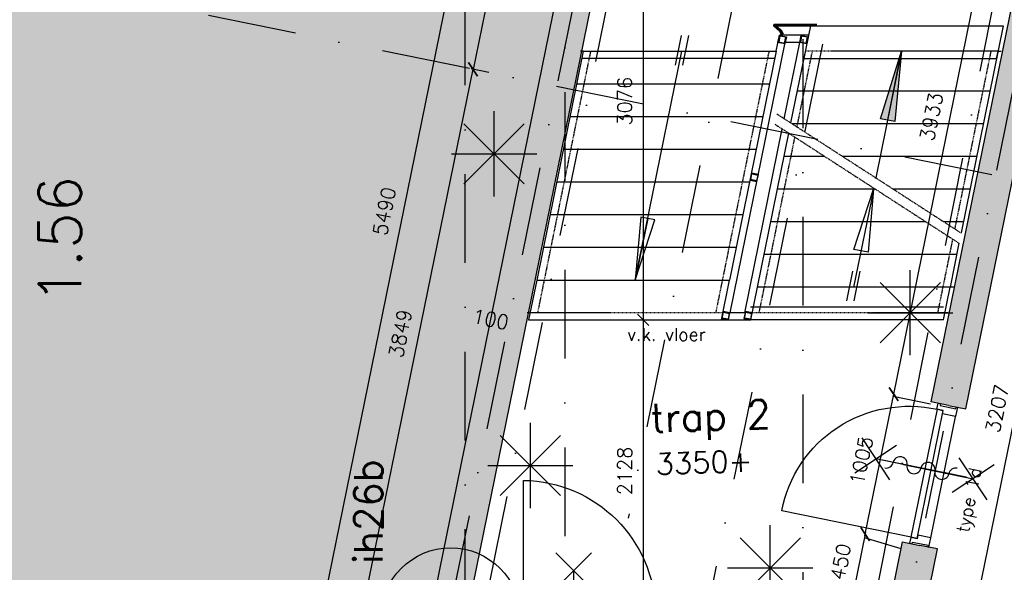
# Model space of a CAD drawing. Extents: x -171140 to 151546, y -8083 to 162438.
# Tile 87 of 96: x 33192 to 40120, y 89123 to 93012. Entities that reach past the tile are written whole.
import ezdxf
from ezdxf.enums import TextEntityAlignment as Align

# ---------------------------------------------------------------- set-up
doc = ezdxf.new("R2010")
doc.units = 0
doc.header["$LTSCALE"] = 50
doc.header["$MEASUREMENT"] = 0
doc.header["$PDMODE"] = 3
doc.header["$PDSIZE"] = 0.001
for name, pattern in [('DASHDOT', [25, 12.5, -6.25, 0, -6.25]), ('HIDDEN2', [0.1875, 0.125, -0.0625]), ('STRAM_0WT$0$DASHDOT', [25, 12.5, -6.25, 0, -6.25])]:
    doc.linetypes.add(name, pattern=pattern)
doc.layers.get('0').update_dxf_attribs({"linetype": 'CONTINUOUS'})
doc.layers.get('DEFPOINTS').update_dxf_attribs({"linetype": 'CONTINUOUS'})
for name, color, linetype in [('00', 7, 'CONTINUOUS'), ('_BRANDCOMPART', 6, 'DASHDOT'), ('_DETAILNUMMERS', 4, 'CONTINUOUS'), ('_DETAILNUMMERSTEKST', 4, 'CONTINUOUS'), ('A--A21--_F12--', 7, 'CONTINUOUS'), ('A--A21--_F123-', 9, 'CONTINUOUS'), ('A--A28--_F-2--', 7, 'CONTINUOUS'), ('A--L$1A-_RASTER_NR_05', 53, 'CONTINUOUS'), ('A--L13A2_VLOEREN', 2, 'CONTINUOUS'), ('A--L21--', 3, 'CONTINUOUS'), ('A--L21--_F12--', 7, 'CONTINUOUS'), ('A--L24A3_TRAPPEN', 3, 'CONTINUOUS'), ('A--L24AC1_TRAPPEN', 1, 'HIDDEN2'), ('A--L24D1_TRAPPEN', 1, 'CONTINUOUS'), ('A--L28--', 7, 'CONTINUOUS'), ('A--L28--_F-2--', 7, 'CONTINUOUS'), ('A--L32--_F123-', 1, 'CONTINUOUS'), ('A--L32--_F123-DRAAIR', 7, 'CONTINUOUS'), ('A--L65--', 7, 'CONTINUOUS'), ('A--L65--_F-23-', 7, 'CONTINUOUS'), ('A--L65--_F123-', 7, 'CONTINUOUS'), ('A--L90--', 7, 'CONTINUOUS'), ('A--M$1A-_F123-', 1, 'CONTINUOUS'), ('A--T$1A-25_TEKST', 2, 'CONTINUOUS'), ('A--T$1A-_F123-_R', 4, 'CONTINUOUS'), ('A--T01A-18_TEKST', 1, 'CONTINUOUS'), ('HELLINGBANEN_TRAPPEN', 1, 'CONTINUOUS'), ('STRAM_0WT$0$A--L$7A-_STRAM', 1, 'STRAM_0WT$0$DASHDOT'), ('STRAM_0WT$0$A--L$7AC3-_STR', 3, 'STRAM_0WT$0$DASHDOT'), ('TEKSTKOZIJNMERK', 2, 'CONTINUOUS'), ('X--LR---_CP', 7, 'CONTINUOUS')]:
    doc.layers.add(name, color=color, linetype=linetype)
doc.styles.add('ALFA-0_25', font='ROMANS')
doc.styles.add('B-01', font='SIMPLEX.SHX', dxfattribs={"width": 0.8, "height": 4.5})
doc.styles.add('HIEMSTRA', font='romans.shx')
doc.dimstyles.new('BEILEN', dxfattribs={"dimscale": 40, "dimtxt": 2.5, "dimasz": 2, "dimexe": 0.3, "dimexo": 0.3, "dimgap": 2, "dimtad": 1, "dimdec": 0, "dimzin": 0, "dimtxsty": 'HIEMSTRA', "dimblk1": 'OBLIQUE', "dimblk2": 'OBLIQUE', "dimsah": 1, "dimcen": -0.09, "dimdle": 0.3, "dimse1": 1, "dimclrd": 2, "dimclre": 2, "dimclrt": 3, "dimazin": 3, "dimtfac": 1, "dimtdec": 4, "dimtofl": 0, "dimtmove": 0, "dimatfit": 3, "dimtvp": 625, "dimtolj": 1, "dimtzin": 0})
doc.dimstyles.get("Standard").update_dxf_attribs({"dimscale": 40, "dimtxt": 2.5, "dimasz": 2, "dimexe": 0.3, "dimexo": 0.3, "dimgap": 2, "dimtad": 0, "dimdec": 0, "dimzin": 0, "dimtxsty": 'HIEMSTRA', "dimblk1": 'OBLIQUE', "dimblk2": 'OBLIQUE', "dimsah": 1, "dimcen": -0.09, "dimdle": 0.3, "dimse1": 1, "dimclrd": 2, "dimclre": 2, "dimclrt": 3, "dimazin": 3, "dimtfac": 1, "dimtdec": 4, "dimtix": 1, "dimtmove": 0, "dimatfit": 3, "dimtvp": 625, "dimtolj": 1, "dimtzin": 0})

# ---------------------------------------------------------------- blocks, each defined once
blk = doc.blocks.new('S060204-')
at = {"layer": 'A--L65--_F-23-', "color": 255}
blk.add_circle((0, 0), 0.0123, dxfattribs=at)
at = {"layer": 'A--L65--_F123-', "color": 1, "linetype": 'CONTINUOUS'}
for points in [[(-1.25, 6.25), (1.25, 3.75)], [(1.25, 6.25), (-1.25, 3.75)], [(0, 0), (0, 5)]]:
    blk.add_lwpolyline(points, dxfattribs=at)
blk = doc.blocks.new('S060205A')
at = {"layer": 'A--L65--_F-23-', "color": 255}
blk.add_circle((0, -0.0123), 0.0123, dxfattribs=at)
at = {"layer": 'A--L65--_F123-', "color": 1, "linetype": 'CONTINUOUS'}
blk.add_lwpolyline([(0, -0.0123), (0, 6.2377)], dxfattribs=at)
for points in [[(-0.5, 5.7377, 0.41), (0, 5.2377)], [(0, 4.2377, 1), (0, 5.2377)], [(0, 4.2377, 1), (0, 3.2377)], [(0, 2.2377, 1), (0, 3.2377)], [(0, 2.2377, 1), (0, 1.2377)], [(0.5, 0.7377, 0.41), (0, 1.2377)]]:
    blk.add_lwpolyline(points, format="xyb", dxfattribs=at)
at = {"layer": 'A--L65--', "xscale": -1}
blk.add_blockref('S060204-', (0, 1.4877), dxfattribs=at)
blk.add_blockref('S060204-', (0, 1.4877), dxfattribs=at)
at = {"layer": 'A--L65--', "rotation": 180}
blk.add_blockref('S060204-', (0, 4.4877), dxfattribs=at)
blk.add_blockref('S060204-', (0, 4.4877), dxfattribs=at)
blk = doc.blocks.new('*U1107')
at = {"layer": 'A--A21--_F123-', "linetype": 'CONTINUOUS'}
blk.add_hatch(color=256, dxfattribs=at).paths.add_polyline_path([(0, 0), (-153, -125), (968.3, 5379.8), (1095.9, 5379.8), (1223.4, 5379.8), (153, 125)])
at = {"layer": 'A--A21--_F12--', "color": 8}
for points in [[(0, 0), (-153, -125), (1095.9, 5379.8), (968.3, 5379.8)], [(1095.9, 5379.8), (1223.4, 5379.8), (0, 0), (153, 125)]]:
    blk.add_solid(points, dxfattribs=at)
at = {"layer": 'A--L21--_F12--', "color": 3, "linetype": 'CONTINUOUS'}
for points in [[(-153, -125), (-153, -125), (968.3, 5379.8), (1095.9, 5379.8)], [(153, 125), (153, 125), (1223.4, 5379.8), (1095.9, 5379.8)]]:
    blk.add_lwpolyline(points, dxfattribs=at)
blk = doc.blocks.new('*U1106')
at = {"layer": 'A--A21--_F123-', "linetype": 'CONTINUOUS'}
blk.add_hatch(color=256, dxfattribs=at).paths.add_polyline_path([(0, 0), (-122.5, 25), (667.7, 3904.1), (795.3, 3904.1), (922.8, 3904.1), (122.5, -25)])
at = {"layer": 'A--A21--_F12--', "color": 8}
for points in [[(0, 0), (-122.5, 25), (795.3, 3904.1), (667.7, 3904.1)], [(795.3, 3904.1), (922.8, 3904.1), (0, 0), (122.5, -25)]]:
    blk.add_solid(points, dxfattribs=at)
at = {"layer": 'A--L21--_F12--', "color": 3, "linetype": 'CONTINUOUS'}
for points in [[(0, 0), (-122.5, 25), (667.7, 3904.1), (795.3, 3904.1)], [(0, 0), (122.5, -25), (922.8, 3904.1), (795.3, 3904.1)]]:
    blk.add_lwpolyline(points, dxfattribs=at)
blk = doc.blocks.new('*U1104')
at = {"layer": 'A--A21--_F123-', "linetype": 'CONTINUOUS'}
blk.add_hatch(color=256, dxfattribs=at).paths.add_polyline_path([(0, 0), (-102.1, 125), (-12.3, 565.9), (110.2, 540.9), (232.7, 516), (153, 125)])
at = {"layer": 'A--A21--_F12--', "color": 8}
for points in [[(0, 0), (-102.1, 125), (110.2, 540.9), (-12.3, 565.9)], [(110.2, 540.9), (232.7, 516), (0, 0), (153, 125)]]:
    blk.add_solid(points, dxfattribs=at)
at = {"layer": 'A--L21--_F12--', "color": 3, "linetype": 'CONTINUOUS'}
for points in [[(-102.1, 125), (-102.1, 125), (-12.3, 565.9), (110.2, 540.9)], [(153, 125), (153, 125), (232.7, 516), (110.2, 540.9)]]:
    blk.add_lwpolyline(points, dxfattribs=at)
blk = doc.blocks.new('STRAM_0WT')
at = {"layer": 'STRAM_0WT$0$A--L$7A-_STRAM'}
for p, q in [((-35891.838, 68312.934), (-38143.948, 57257.004)), ((-37267.128, 67072.391), (-42080.555, 43442.586)), ((-35527.847, 66718.097), (-57057.909, -38976.081)), ((-34180.516, 66443.644), (-38993.943, 42813.838)), ((-39289.938, 9050), (-39289.938, 63702.184)), ((-36914.938, 63128.251), (-36914.938, 23800)), ((-33134.93, 59173.573), (-51474.264, 62909.322))]:
    blk.add_line(p, q, dxfattribs=at)
at = {"layer": 'STRAM_0WT$0$A--L$7AC3-_STR'}
blk.add_line((-38589.938, 89008.057), (-38589.938, -5393.534), dxfattribs=at)
blk = doc.blocks.new('_OBLIQUE')
at = {"color": 0, "linetype": 'BYBLOCK'}
blk.add_line((-0.5, -0.5), (0.5, 0.5), dxfattribs=at)
blk = doc.blocks.new('*D217')
at = {"color": 2, "linetype": 'BYBLOCK'}
blk.add_line((36435.5, 94339.5), (35334.8, 88936.1), dxfattribs=at)
at = {"layer": 'DEFPOINTS', "color": 0, "linetype": 'BYBLOCK'}
for p in [(36433.1, 94327.7), (35337.2, 88947.9), (35337.2, 88947.9)]:
    blk.add_point(p, dxfattribs=at)
at = {"color": 2, "linetype": 'BYBLOCK', "xscale": 80, "yscale": 80, "zscale": 80}
for p, rotation in [((36433.1, 94327.7), 78.48629033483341), ((35337.2, 88947.9), 258.4862903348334)]:
    blk.add_blockref('_OBLIQUE', p, dxfattribs=dict(at, rotation=rotation))
at = {"color": 3, "linetype": 'BYBLOCK', "insert": (35757.8, 91663.7), "char_height": 100, "attachment_point": 5, "rotation": 78.48629, "style": 'HIEMSTRA'}
blk.add_mtext('\\A1;5490', dxfattribs=at)
blk = doc.blocks.new('*D222')
at = {"color": 2, "linetype": 'BYBLOCK'}
for p, q in [((36711.7, 94283.2), (36379.3, 92651.3)), ((36492.4, 92640.5), (36369.9, 92665.5))]:
    blk.add_line(p, q, dxfattribs=at)
at = {"layer": 'DEFPOINTS', "color": 0, "linetype": 'BYBLOCK'}
for p in [(36831.8, 94246.5), (36381.7, 92663.1), (36504.1, 92638.1)]:
    blk.add_point(p, dxfattribs=at)
at = {"color": 2, "linetype": 'BYBLOCK', "xscale": 80, "yscale": 80, "zscale": 80}
for p, rotation in [((36709.3, 94271.5), 78.486290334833), ((36381.7, 92663.1), 258.486290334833)]:
    blk.add_blockref('_OBLIQUE', p, dxfattribs=dict(at, rotation=rotation))
at = {"color": 3, "linetype": 'BYBLOCK', "insert": (36418.1, 93493.2), "char_height": 100, "attachment_point": 5, "rotation": 78.48629, "style": 'HIEMSTRA'}
blk.add_mtext('\\A1;1641', dxfattribs=at)
blk = doc.blocks.new('*D223')
at = {"color": 2, "linetype": 'BYBLOCK'}
for p, q in [((35611, 88879.9), (36384.1, 92674.9)), ((36492.4, 92640.6), (36369.9, 92665.5))]:
    blk.add_line(p, q, dxfattribs=at)
at = {"layer": 'DEFPOINTS', "color": 0, "linetype": 'BYBLOCK'}
for p in [(36381.7, 92663.1), (36504.2, 92638.2), (35735.9, 88866.7)]:
    blk.add_point(p, dxfattribs=at)
at = {"color": 2, "linetype": 'BYBLOCK', "xscale": 80, "yscale": 80, "zscale": 80}
for p, rotation in [((36381.7, 92663.1), 78.48629033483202), ((35613.4, 88891.6), 258.486290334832)]:
    blk.add_blockref('_OBLIQUE', p, dxfattribs=dict(at, rotation=rotation))
at = {"color": 3, "linetype": 'BYBLOCK', "insert": (35870.2, 90803.3), "char_height": 100, "attachment_point": 5, "rotation": 78.48629, "style": 'HIEMSTRA'}
blk.add_mtext('\\A1;3849', dxfattribs=at)
blk = doc.blocks.new('*D225')
at = {"color": 2, "linetype": 'BYBLOCK'}
for p, q in [((41123.9, 93594.9), (41324.3, 93550.6)), ((40214.1, 88593.5), (41315.2, 93564.9))]:
    blk.add_line(p, q, dxfattribs=at)
at = {"layer": 'DEFPOINTS', "color": 0, "linetype": 'BYBLOCK'}
for p in [(41112.2, 93597.5), (41312.6, 93553.2), (40016.3, 88649.6)]:
    blk.add_point(p, dxfattribs=at)
at = {"color": 2, "linetype": 'BYBLOCK', "xscale": 80, "yscale": 80, "zscale": 80}
for p, rotation in [((41312.6, 93553.2), 77.51168052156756), ((40216.7, 88605.2), 257.5116805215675)]:
    blk.add_blockref('_OBLIQUE', p, dxfattribs=dict(at, rotation=rotation))
at = {"color": 3, "linetype": 'BYBLOCK', "insert": (40637.7, 91107.3), "char_height": 100, "attachment_point": 5, "rotation": 77.51168, "style": 'HIEMSTRA'}
blk.add_mtext('\\A1;5068', dxfattribs=at)
blk = doc.blocks.new('*D227')
at = {"color": 2, "linetype": 'BYBLOCK'}
for p, q in [((40519.8, 91832.4), (39874.9, 88666.2)), ((39834.5, 88686.6), (39889, 88675.5))]:
    blk.add_line(p, q, dxfattribs=at)
at = {"layer": 'DEFPOINTS', "color": 0, "linetype": 'BYBLOCK'}
for p in [(40462.9, 91831.7), (39822.8, 88689), (39877.3, 88677.9)]:
    blk.add_point(p, dxfattribs=at)
at = {"color": 2, "linetype": 'BYBLOCK', "xscale": 80, "yscale": 80, "zscale": 80}
for p, rotation in [((40517.4, 91820.6), 78.4862903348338), ((39877.3, 88677.9), 258.4862903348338)]:
    blk.add_blockref('_OBLIQUE', p, dxfattribs=dict(at, rotation=rotation))
at = {"color": 3, "linetype": 'BYBLOCK', "insert": (40070, 90275.2), "char_height": 100, "attachment_point": 5, "rotation": 78.48629, "style": 'HIEMSTRA'}
blk.add_mtext('\\A1;3207', dxfattribs=at)
blk = doc.blocks.new('*D242')
at = {"layer": 'A--M$1A-_F123-', "color": 2, "linetype": 'CONTINUOUS'}
for p, q in [((37579, 93988.7), (37579, 90888.3)), ((37573.4, 90900.3), (37591, 90900.3))]:
    blk.add_line(p, q, dxfattribs=at)
at = {"layer": 'DEFPOINTS', "color": 0, "linetype": 'CONTINUOUS'}
for p in [(37561.4, 93976.7), (37561.4, 90900.3), (37579, 90900.3)]:
    blk.add_point(p, dxfattribs=at)
at = {"layer": 'A--M$1A-_F123-', "color": 2, "linetype": 'CONTINUOUS', "xscale": 80, "yscale": 80, "zscale": 80}
for p, rotation in [((37579, 93976.7), 90), ((37579, 90900.3), 270)]:
    blk.add_blockref('_OBLIQUE', p, dxfattribs=dict(at, rotation=rotation))
at = {"layer": 'A--M$1A-_F123-', "color": 3, "linetype": 'CONTINUOUS', "insert": (37449, 92438.5), "char_height": 100, "attachment_point": 5, "rotation": 90, "style": 'HIEMSTRA'}
blk.add_mtext('\\A1;3076', dxfattribs=at)
blk = doc.blocks.new('*D243')
at = {"layer": 'A--M$1A-_F123-', "color": 2, "linetype": 'CONTINUOUS'}
for p, q in [((37579, 90912.3), (37579, 88759.9)), ((37640, 88771.9), (37567, 88771.9))]:
    blk.add_line(p, q, dxfattribs=at)
at = {"layer": 'DEFPOINTS', "color": 0, "linetype": 'CONTINUOUS'}
for p in [(37457.9, 90900.3), (37579, 88771.9), (37652, 88771.9)]:
    blk.add_point(p, dxfattribs=at)
at = {"layer": 'A--M$1A-_F123-', "color": 2, "linetype": 'CONTINUOUS', "xscale": 80, "yscale": 80, "zscale": 80}
for p, rotation in [((37579, 90900.3), 90), ((37579, 88771.9), 270)]:
    blk.add_blockref('_OBLIQUE', p, dxfattribs=dict(at, rotation=rotation))
at = {"layer": 'A--M$1A-_F123-', "color": 3, "linetype": 'CONTINUOUS', "insert": (37449, 89836.1), "char_height": 100, "attachment_point": 5, "rotation": 90, "style": 'HIEMSTRA'}
blk.add_mtext('\\A1;2128', dxfattribs=at)
blk = doc.blocks.new('Q020604-')
at = {"layer": 'A--A28--_F-2--', "color": 3}
for points in [[(-21, 21.1), (-25, -24.9), (-25, 25.1)], [(-21, 21.1), (-25, 25.1), (25, 25.1)], [(-21, 21.1), (-21, -20.9), (-25, -24.9)], [(25, 25.1), (21, 21.1), (-21, 21.1)], [(25, 25.1), (25, -24.9), (21, 21.1)], [(25, -24.9), (21, -20.9), (21, 21.1)], [(25, -24.9), (-25, -24.9), (-21, -20.9)], [(25, -24.9), (-21, -20.9), (21, -20.9)]]:
    blk.add_solid(points, dxfattribs=at)
at = {"layer": 'A--L28--_F-2--', "color": 3, "linetype": 'CONTINUOUS'}
blk.add_lwpolyline([(-25, -24.9), (-21, -20.9), (-21, 21.1), (21, 21.1), (21, -20.9), (-21, -20.9), (-25, -24.9), (25, -24.9), (25, 25.1), (-25, 25.1)], close=True, dxfattribs=at)
at = {"layer": 'X--LR---_CP', "color": 4, "linetype": 'CONTINUOUS'}
for p in [(-25, 0.1), (0, 0), (25, 0.1)]:
    blk.add_point(p, dxfattribs=at)
blk = doc.blocks.new('*D341')
at = {"layer": 'A--M$1A-_F123-', "color": 2, "linetype": 'CONTINUOUS'}
for p, q in [((23981.9, 29671.5), (23903.5, 29687.4)), ((23978.7, 29655.8), (23984.3, 29683.2)), ((24079.9, 29651.5), (23981.9, 29671.5)), ((24079.9, 29651.5), (24158.2, 29635.5))]:
    blk.add_line(p, q, dxfattribs=at)
at = {"layer": 'DEFPOINTS', "color": 0, "linetype": 'CONTINUOUS'}
for p in [(23981.9, 29671.5), (23976.3, 29644), (24074.3, 29624)]:
    blk.add_point(p, dxfattribs=at)
at = {"layer": 'A--M$1A-_F123-', "color": 2, "linetype": 'CONTINUOUS', "xscale": 80, "yscale": 80, "zscale": 80}
for p, rotation in [((23981.9, 29671.5), 348.4862903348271), ((24079.9, 29651.5), 168.4862903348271)]:
    blk.add_blockref('_OBLIQUE', p, dxfattribs=dict(at, rotation=rotation))
at = {"layer": 'A--M$1A-_F123-', "color": 3, "linetype": 'CONTINUOUS', "insert": (36506, 90903.8), "char_height": 100, "attachment_point": 5, "rotation": 348.48629, "style": 'HIEMSTRA'}
blk.add_mtext('\\A1;100', dxfattribs=at)
blk = doc.blocks.new('*D374')
at = {"layer": 'A--M$1A-_F123-', "color": 2, "linetype": 'CONTINUOUS'}
for p, q in [((39143.5, 89403), (39048.9, 88938.6)), ((39057.2, 88949.2), (39039.6, 88952.7))]:
    blk.add_line(p, q, dxfattribs=at)
at = {"layer": 'DEFPOINTS', "color": 0, "linetype": 'CONTINUOUS'}
for p in [(39158.8, 89387.6), (39051.3, 88950.3), (39069, 88946.8)]:
    blk.add_point(p, dxfattribs=at)
at = {"layer": 'A--M$1A-_F123-', "color": 2, "linetype": 'CONTINUOUS', "xscale": 80, "yscale": 80, "zscale": 80}
for p, rotation in [((39141.1, 89391.2), 78.48629127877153), ((39051.3, 88950.3), 258.4862912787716)]:
    blk.add_blockref('_OBLIQUE', p, dxfattribs=dict(at, rotation=rotation))
at = {"layer": 'A--M$1A-_F123-', "color": 3, "linetype": 'CONTINUOUS', "insert": (38968.9, 89196.7), "char_height": 100, "attachment_point": 5, "rotation": 78.48629, "style": 'HIEMSTRA'}
blk.add_mtext('\\A1;450', dxfattribs=at)
blk = doc.blocks.new('*D376')
at = {"layer": 'A--M$1A-_F123-', "color": 2, "linetype": 'CONTINUOUS'}
for p, q in [((39138.7, 89379.4), (39344.1, 90387.7)), ((39353.5, 90373.6), (39353.5, 90373.6))]:
    blk.add_line(p, q, dxfattribs=at)
at = {"layer": 'DEFPOINTS', "color": 0, "linetype": 'CONTINUOUS'}
for p in [(39341.7, 90376), (39341.7, 90376), (39141.1, 89391.2)]:
    blk.add_point(p, dxfattribs=at)
at = {"layer": 'A--M$1A-_F123-', "color": 2, "linetype": 'CONTINUOUS', "xscale": 80, "yscale": 80, "zscale": 80}
for p, rotation in [((39341.7, 90376), 78.48629033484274), ((39141.1, 89391.2), 258.4862903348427)]:
    blk.add_blockref('_OBLIQUE', p, dxfattribs=dict(at, rotation=rotation))
at = {"layer": 'A--M$1A-_F123-', "color": 3, "linetype": 'CONTINUOUS', "insert": (39114.1, 89909.5), "char_height": 100, "attachment_point": 5, "rotation": 78.48629, "style": 'HIEMSTRA'}
blk.add_mtext('\\A1;1005', dxfattribs=at)
blk = doc.blocks.new('*D377')
at = {"layer": 'A--M$1A-_F123-', "color": 2, "linetype": 'CONTINUOUS'}
for p, q in [((39339.3, 90364.2), (40129.2, 94241.9)), ((40115.1, 94232.5), (40115.1, 94232.5))]:
    blk.add_line(p, q, dxfattribs=at)
at = {"layer": 'DEFPOINTS', "color": 0, "linetype": 'CONTINUOUS'}
for p in [(40126.8, 94230.1), (40126.8, 94230.1), (39341.7, 90376)]:
    blk.add_point(p, dxfattribs=at)
at = {"layer": 'A--M$1A-_F123-', "color": 2, "linetype": 'CONTINUOUS', "xscale": 80, "yscale": 80, "zscale": 80}
for p, rotation in [((40126.8, 94230.1), 78.48629033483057), ((39341.7, 90376), 258.4862903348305)]:
    blk.add_blockref('_OBLIQUE', p, dxfattribs=dict(at, rotation=rotation))
at = {"layer": 'A--M$1A-_F123-', "color": 3, "linetype": 'CONTINUOUS', "insert": (39606.9, 92329), "char_height": 100, "attachment_point": 5, "rotation": 78.48629, "style": 'HIEMSTRA'}
blk.add_mtext('\\A1;3933', dxfattribs=at)
blk = doc.blocks.new('DETAILNR')
at = {"layer": '_DETAILNUMMERS'}
blk.add_circle((32.9, -23.2), 490.7, dxfattribs=at)
at = {"layer": 'X--LR---_CP'}
blk.add_point((0, 0), dxfattribs=at)
at = {"layer": '_DETAILNUMMERSTEKST', "style": 'ALFA-0_25'}
blk.add_attdef('DETAILNR', text='', height=200, rotation=90, dxfattribs=at).set_placement((-618.4, 223.8), align=Align.RIGHT)
blk = doc.blocks.new('FIJN_SCHUURWERK')
at = {"layer": '00', "color": 4}
for p, q in [((-0.000025, 300), (-0.000025, -300)), ((-212.132075, 212.132), (212.132025, -212.132)), ((-212.131875, -212.132), (212.132025, 212.13215)), ((-299.999975, 0), (299.999975, 0))]:
    blk.add_line(p, q, dxfattribs=at)

msp = doc.modelspace()

# ---------------------------------------------------------------- hatches: boundary and pattern name
at = {"layer": 'A--L$1A-_RASTER_NR_05'}
h = msp.add_hatch(color=256, dxfattribs=at)
h.dxf.hatch_style = 2
h.paths.add_polyline_path([(31765.8, 93424.8), (31835.7, 93767.7), (31878.2, 93976.7), (37134, 93976.7), (36048.3, 88646.9), (36160, 88624), (36170.8, 88621.9), (32648.2, 71329), (32360.3, 69910.1), (32006.7, 68167.4), (31769.7, 67017.6), (31749.7, 66919.6), (30871.8, 62608.1), (30350.5, 60049.3), (27777.3, 47417.2), (27357.8, 45357.4), (20562.8, 46741.5), (20283, 46798.5), (21262.1, 51604.8), (22277.2, 56588.3), (24184.1, 56197.8), (24220.8, 56385.4), (24290.7, 56728.4), (25298.7, 61676.8), (25368.6, 62019.7), (26376.5, 66968.1), (26446.4, 67311), (27454.4, 72259.4), (27524.3, 72602.4), (28532.3, 77550.7), (28602.1, 77893.7), (29610.1, 82842.1), (29680, 83185), (30688, 88133.4), (30757.8, 88476.4)])
at = {"layer": 'HELLINGBANEN_TRAPPEN'}
msp.add_hatch(color=256, dxfattribs=at).paths.add_polyline_path([(39397.6, 92790.3), (39349, 92295.4), (39249.8, 92315.7)])

# ---------------------------------------------------------------- linework, layer by layer
msp.add_line((36923.3, 91640.3), (36923.3, 91640.3))
at = {"layer": '_BRANDCOMPART'}
msp.add_lwpolyline([(37866.8, 95780.1), (36480, 88971.9), (39218.8, 88971.9), (40494.1, 95381.1)], dxfattribs=at)
at = {"layer": 'A--L13A2_VLOEREN'}
for p, q in [((38514.9, 92790.3), (38537.8, 92902.6)), ((38741.9, 92902.6), (38537.8, 92902.6)), ((38741.9, 92902.6), (38708.8, 92740.3)), ((37157.6, 92790.3), (37137.2, 92790.3)), ((40066.1, 92740.3), (40076.3, 92790.3)), ((40076.3, 92790.3), (40096.7, 92790.3)), ((36829.6, 91180.3), (36772.6, 90900.3)), ((38129.9, 90900.3), (38186.9, 91180.3)), ((38380.8, 91130.3), (38334, 90900.3)), ((39738.2, 91130.3), (38380.8, 91130.3)), ((39691.3, 90900.3), (39738.2, 91130.3)), ((39691.3, 90988.3), (38334, 90988.3)), ((36782.8, 90950.3), (36762.3, 90950.3)), ((36772.6, 90900.3), (38129.9, 90900.3)), ((38293.2, 90950.3), (38191.1, 90950.3)), ((39691.3, 90900.3), (38334, 90900.3)), ((39721.9, 90950.3), (39701.5, 90950.3))]:
    msp.add_line(p, q, dxfattribs=at)
at = {"layer": 'A--L24A3_TRAPPEN'}
for p, q in [((38755.7, 92970.3), (38616.4, 92286.5)), ((38755.7, 92970.3), (40113, 92970.3)), ((40113, 92970.3), (39815.8, 91511.3)), ((37157.6, 92790.3), (36829.6, 91180.3)), ((37157.6, 92790.3), (38514.9, 92790.3)), ((38514.9, 92790.3), (38186.9, 91180.3)), ((38708.8, 92740.3), (40066.1, 92740.3)), ((37110.7, 92560.3), (38468, 92560.3)), ((40019.3, 92510.3), (38662, 92510.3)), ((37063.9, 92330.3), (38421.2, 92330.3)), ((39972.4, 92280.3), (38626, 92280.3)), ((38601.7, 92214.6), (38380.8, 91130.3)), ((37017, 92100.3), (38374.3, 92100.3)), ((38855.9, 92050.3), (38568.2, 92050.3)), ((39925.6, 92050.3), (38981.8, 92050.3)), ((36970.2, 91870.3), (38327.5, 91870.3)), ((39211.8, 91820.3), (38521.4, 91820.3)), ((39878.7, 91820.3), (39337.7, 91820.3)), ((36923.3, 91640.3), (38280.6, 91640.3)), ((39567.6, 91590.3), (38474.5, 91590.3)), ((39831.9, 91590.3), (39693.5, 91590.3)), ((36876.5, 91410.3), (38233.8, 91410.3)), ((39801.1, 91439.3), (39738.2, 91130.3)), ((39785, 91360.3), (38427.7, 91360.3)), ((36829.6, 91180.3), (38186.9, 91180.3)), ((39738.2, 91130.3), (38380.8, 91130.3))]:
    msp.add_line(p, q, dxfattribs=at)
at = {"layer": 'A--L24AC1_TRAPPEN'}
for p, q in [((37208.6, 92790.3), (36835.8, 90950.3)), ((38463.9, 92790.3), (38089, 90950.3)), ((38661.5, 92257.4), (38770, 92790.3)), ((40076.3, 92790.3), (38719, 92790.3)), ((40025.3, 92790.3), (39770.7, 91540.4)), ((38504.7, 92740.3), (37147.4, 92740.3)), ((38519.3, 92349.2), (39815.8, 91511.3)), ((38504.7, 92277.3), (39801.1, 91439.3)), ((38395.2, 90950.3), (38646.8, 92185.5)), ((39756, 91468.5), (39650.5, 90950.3)), ((38140.1, 90950.3), (36782.8, 90950.3)), ((39701.5, 90950.3), (38344.2, 90950.3)), ((39701.5, 90950.3), (38344.2, 90950.3))]:
    msp.add_line(p, q, dxfattribs=at)
at = {"layer": 'A--L24D1_TRAPPEN'}
for p, q in [((38191.1, 90950.3), (38578.6, 92852.6)), ((38571.3, 92315.7), (38680.7, 92852.6)), ((38680.7, 92852.6), (38578.6, 92852.6)), ((38293.2, 90950.3), (38556.6, 92243.7)), ((38129.9, 90900.3), (38334, 90900.3))]:
    msp.add_line(p, q, dxfattribs=at)
at = {"layer": 'A--L32--_F123-', "color": 2, "linetype": 'CONTINUOUS'}
for p, q in [((39465.5, 89370), (39648.9, 90270.5)), ((39648.9, 90270.5), (39688.1, 90262.5)), ((39688.1, 90262.5), (39504.7, 89362)), ((39504.7, 89362), (39465.5, 89370)), ((39504.7, 89362), (39504.7, 89362))]:
    msp.add_line(p, q, dxfattribs=at)
at = {"layer": 'A--L32--_F123-', "color": 1}
for p, q in [((39645.9, 90271.1), (39654.3, 90312.3)), ((39690.2, 90262.1), (39645.9, 90271.1)), ((39654.3, 90312.3), (39671.9, 90308.7)), ((39671.9, 90308.7), (39669.5, 90297)), ((39669.5, 90297), (39779.3, 90274.6)), ((39790.5, 90284.6), (39777.1, 90218.9)), ((39779.3, 90274.6), (39781.7, 90286.4)), ((39781.7, 90286.4), (39790.5, 90284.6)), ((39781.7, 90286.4), (39781.7, 90286.4)), ((39603.3, 89365.5), (39779.1, 90228.6)), ((39685.3, 90237.6), (39690.2, 90262.1)), ((39777.1, 90218.9), (39685.3, 90237.6)), ((39462.1, 89368.7), (39453.7, 89327.5)), ((39506.4, 89359.7), (39462.1, 89368.7)), ((39511.4, 89384.2), (39506.4, 89359.7)), ((39603.3, 89365.5), (39511.4, 89384.2)), ((39453.7, 89327.5), (39471.3, 89323.9)), ((39471.3, 89323.9), (39473.7, 89335.7)), ((39473.7, 89335.7), (39583.5, 89313.4)), ((39583.5, 89313.4), (39581.1, 89301.6)), ((39581.1, 89301.6), (39589.9, 89299.8)), ((39581.1, 89301.6), (39581.1, 89301.6)), ((39589.9, 89299.8), (39603.3, 89365.5))]:
    msp.add_line(p, q, dxfattribs=at)
at = {"layer": 'A--L32--_F123-', "color": 1, "linetype": 'CONTINUOUS'}
msp.add_line((39465.5, 89370), (38554.2, 89555.7), dxfattribs=at)
at = {"layer": 'A--L32--_F123-', "color": 1, "linetype": 'CONTINUOUS', "extrusion": (0, 0, -1)}
msp.add_ellipse((39465.5, 89370), major_axis=(-762.8, 536.7), ratio=0.98259, start_param=-0.418718, end_param=1.164973, dxfattribs=at)
at = {"layer": 'A--L32--_F123-DRAAIR', "color": 1}
msp.add_lwpolyline([(36736.3, 88840.3), (36736.3, 89770.3, -0.405181), (37667.3, 88840.3)], format="xyb", dxfattribs=at)
at = {"layer": 'A--M$1A-_F123-', "linetype": 'CONTINUOUS'}
for p, q in [((39601.1, 90306.8), (39338.6, 90360.3)), ((39393.5, 89287.7), (39136.2, 89366.7))]:
    msp.add_line(p, q, dxfattribs=at)
at = {"layer": 'HELLINGBANEN_TRAPPEN'}
for p, q in [((37806.1, 92692.6), (37848.7, 92901.6)), ((37857.1, 92692.6), (37899.7, 92901.6)), ((37523.6, 91180.3), (37851.5, 92790.3)), ((39397.6, 92790.3), (39216.1, 91898.9)), ((39299.7, 92307.6), (39397.6, 92790.3)), ((39397.6, 92790.3), (39305.9, 92338.1)), ((39200.8, 91823.9), (39059.5, 91130.3)), ((37611.7, 91613), (37523.6, 91180.3)), ((39012.6, 91032.6), (39055.2, 91241.6)), ((39063.7, 91032.6), (39106.2, 91241.6)), ((39768.8, 91129.7), (38442.1, 91129.7)), ((39768.8, 91129.7), (38442.1, 91129.7))]:
    msp.add_line(p, q, dxfattribs=at)
for points in [[(39397.6, 92790.3), (39349, 92295.4), (39249.8, 92315.7)], [(39200.1, 91820.3), (39161.2, 91375.4), (39062, 91395.7)], [(37523.6, 91180.3), (37523.6, 91180.3), (37661.1, 91604), (37562.8, 91623.3)]]:
    msp.add_lwpolyline(points, close=True, dxfattribs=at)
at = {"layer": 'X--LR---_CP', "color": 1, "linetype": 'CONTINUOUS'}
msp.add_point((39589.9, 89299.8), dxfattribs=at)
msp.add_point((39589.9, 89299.8), dxfattribs=at)

# ---------------------------------------------------------------- block references
at = {"layer": '00'}
ref = msp.add_blockref('DETAILNR', (36201.3, 88771.9), dxfattribs=dict(at, rotation=90))
ref.add_attrib('DETAILNR', 'ih26b', dxfattribs={"layer": '_DETAILNUMMERSTEKST', "height": 200, "rotation": 90, "style": 'ALFA-0_25'}).set_placement((35746, 89918.7), align=Align.RIGHT)
at = {"layer": 'A--L21--', "linetype": 'CONTINUOUS'}
for name, p in [('*U1107', (36201.3, 88771.9)), ('*U1106', (39726.8, 90297.5)), ('*U1104', (39416, 88771.9))]:
    msp.add_blockref(name, p, dxfattribs=at)
at = {"layer": 'A--L24AC1_TRAPPEN'}
msp.add_blockref('STRAM_0WT', (75617, 32246.9), dxfattribs=at)
at = {"layer": 'A--L28--', "xscale": -1, "rotation": 168.4862903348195}
for p in [(38557.1, 92872.2), (38710.2, 92872.2)]:
    msp.add_blockref('Q020604-', p, dxfattribs=at)
at = {"layer": 'A--L28--', "rotation": 348.4862903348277}
for p in [(38360.2, 91902.8), (38160.3, 90929.1), (38317.4, 90929.1)]:
    msp.add_blockref('Q020604-', p, dxfattribs=at)
at = {"layer": 'A--L65--', "xscale": 100, "yscale": 100, "zscale": 2}
for p, rotation in [((39850.7, 89791.8), 78.4825803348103), ((37090.4, 88485.3), 359.9962899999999)]:
    msp.add_blockref('S060205A', p, dxfattribs=dict(at, rotation=rotation))
at = {"layer": 'A--L90--', "rotation": 90}
for p in [(36529.7, 92068.5), (39458.7, 90950.3), (36785.1, 89874.6), (38473.2, 89154.6)]:
    msp.add_blockref('FIJN_SCHUURWERK', p, dxfattribs=at)

# ---------------------------------------------------------------- texts
at = {"layer": 'A--T$1A-25_TEKST', "color": 3, "style": 'B-01'}
msp.add_text('trap 2', height=200, rotation=2.0954, dxfattribs=at).set_placement((37632.5, 90107.4))
at = {"layer": 'A--T$1A-25_TEKST', "color": 4, "style": 'B-01'}
msp.add_text('3350+', height=150, rotation=2.0954, dxfattribs=at).set_placement((37669, 89809.1))
at = {"layer": 'A--T$1A-_F123-_R', "style": 'ALFA-0_25'}
for s, p in [('1.57', (38801.7, 92832.2)), ('1.56', (33625.1, 91013.1))]:
    msp.add_text(s, height=300, rotation=90, dxfattribs=at).set_placement(p)
at = {"layer": 'A--T01A-18_TEKST', "style": 'HIEMSTRA'}
msp.add_text('v.k. vloer', height=90, dxfattribs=at).set_placement((37466.9, 90752))
at = {"layer": 'TEKSTKOZIJNMERK', "style": 'B-01'}
msp.add_text('type 1d', height=90, rotation=78.486, dxfattribs=at).set_placement((39869.1, 89397.2))

# ---------------------------------------------------------------- dimensions: what is measured, and where the dimension line sits
at = {"layer": 'A--M$1A-_F123-', "linetype": 'CONTINUOUS'}
for p1, p2, distance, dimstyle, picture, middle in [((36433.1, 94327.7), (35337.2, 88947.9), 0, 'BEILEN', '*D217', (35757.8, 91663.7)), ((36831.8, 94246.5), (36504.1, 92638.1), -125, 'BEILEN', '*D222', (36418.1, 93493.2)), ((40016.3, 88649.6), (41112.2, 93597.5), -205.3, 'BEILEN', '*D225', (40637.7, 91107.3)), ((35735.9, 88866.7), (36504.2, 92638.2), 125, 'BEILEN', '*D223', (35870.2, 90803.3)), ((40462.9, 91831.7), (39822.8, 88689), 55.6, 'BEILEN', '*D227', (40070, 90275.2)), ((24074.3, 29624), (23976.3, 29644), -28, 'STANDARD', '*D341', (36506, 90903.8))]:
    dim = msp.add_aligned_dim(p1=p1, p2=p2, distance=distance, dimstyle=dimstyle, dxfattribs=at)
    dim.commit()
    dim.dimension.update_dxf_attribs({"geometry": picture, "text_midpoint": middle})
for p1, p2, distance, picture, middle in [((39341.7, 90376), (40126.8, 94230.1), 0, '*D377', (39606.9, 92329)), ((39141.1, 89391.2), (39341.7, 90376), 0, '*D376', (39114.1, 89909.5)), ((39158.8, 89387.6), (39069, 88946.8), -18, '*D374', (38968.9, 89196.7))]:
    dim = msp.add_aligned_dim(p1=p1, p2=p2, distance=distance, dimstyle='STANDARD', override={"dimtad": 1}, dxfattribs=at)
    dim.commit()
    dim.dimension.update_dxf_attribs({"geometry": picture, "text_midpoint": middle})
for base, p1, p2, picture, middle in [((37579, 90900.3), (37561.4, 93976.7), (37561.4, 90900.3), '*D242', (37449, 92438.5)), ((37579, 88771.9), (37457.9, 90900.3), (37652, 88771.9), '*D243', (37449, 89836.1))]:
    dim = msp.add_linear_dim(base=base, p1=p1, p2=p2, angle=90, dimstyle='BEILEN', dxfattribs=at)
    dim.commit()
    dim.dimension.update_dxf_attribs({"geometry": picture, "text_midpoint": middle})

doc.saveas('drawing.dxf')
